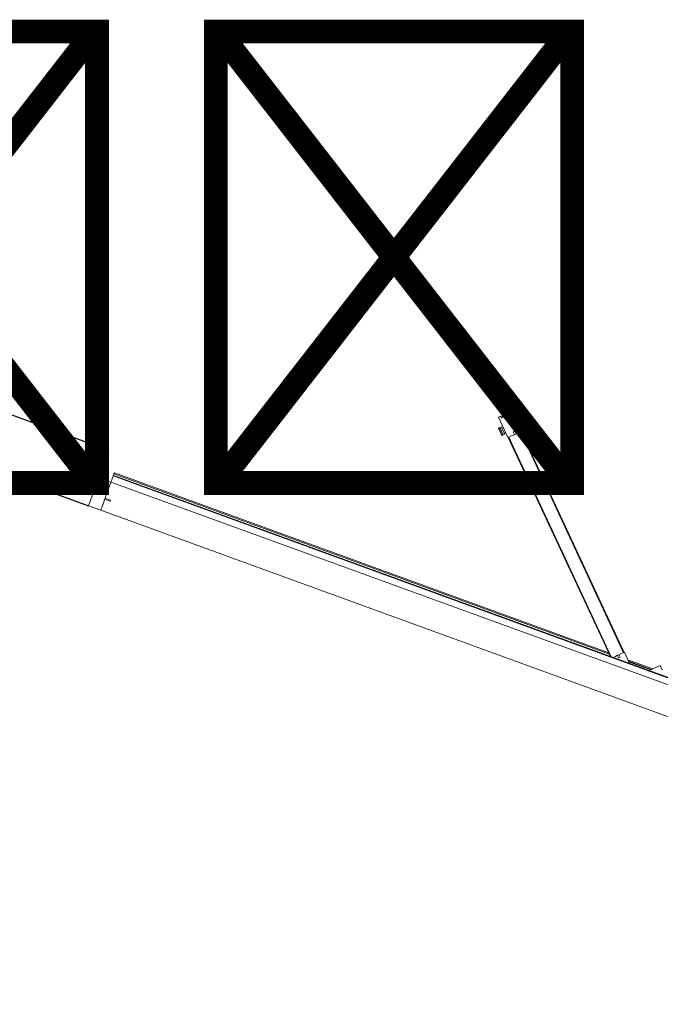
# Model space of a CAD drawing. Header units: millimetres. Extents: x 1512 to 2105, y 794 to 1149.
# Tile 18 of 256: x 1585.73 to 1587.91, y 1108.5 to 1111.85. Entities that reach past the tile are written whole.
import ezdxf

# ---------------------------------------------------------------- set-up
doc = ezdxf.new("R2010")
doc.units = ezdxf.units.MM
doc.layers.add('A-DOOR', color=31, linetype='Continuous', lineweight=9)
doc.layers.add('A-WALL', color=113, linetype='Continuous', lineweight=9)
doc.styles.get("Standard").update_dxf_attribs({"font": 'arial.ttf'})

# ---------------------------------------------------------------- blocks, each defined once
blk = doc.blocks.new('5-panel_Bi-fold_external_door_10806 - Type 1-239875-زیرزمین')
at = {"layer": 'A-DOOR'}
for p, q in [((2.581, 0.1), (-2.331, 0.1)), ((2.581, 0.1), (2.581, -0.0016)), ((2.625, 0.1), (2.581, 0.1)), ((2.581, 0.1), (2.581, 0.0602)), ((2.625, -0.0016), (2.625, 0.1)), ((2.562, 0.0597), (2.562, 0.057)), ((2.581, 0.0602), (2.5625, 0.0602)), ((2.5625, 0.0565), (2.581, 0.0565)), ((2.581, 0.0565), (2.581, -0.0016)), ((2.581, -0.0016), (-2.331, -0.0016)), ((-2.331, -0.0237), (2.581, -0.0237)), ((-2.331, -0.0259), (2.581, -0.0259)), ((0.6127, -0.0549), (0.6421, -0.0255)), ((0.7188, -0.0311), (0.6365, -0.0311)), ((0.6402, -0.0296), (0.7152, -0.0296)), ((0.7132, -0.0255), (0.7426, -0.0549)), ((0.7502, -0.0346), (0.7545, -0.0303)), ((0.7545, -0.0303), (0.7618, -0.0377)), ((0.7618, -0.0377), (0.7664, -0.0311)), ((0.7664, -0.0311), (0.772, -0.0255)), ((0.7797, -0.0255), (1.3622, -0.608)), ((0.7825, -0.0255), (1.3636, -0.6066)), ((2.581, -0.0311), (0.7881, -0.0311)), ((2.581, -0.0016), (2.581, -0.0038)), ((2.581, -0.0016), (2.625, -0.0016)), ((2.581, -0.0038), (2.581, -0.0193)), ((2.581, -0.0193), (2.581, -0.0237)), ((2.581, -0.0237), (2.581, -0.0243)), ((2.581, -0.0243), (2.581, -0.0255)), ((2.581, -0.0255), (2.581, -0.0259)), ((2.581, -0.0255), (2.581, -0.0301)), ((2.581, -0.0301), (2.581, -0.0311)), ((2.581, -0.0311), (2.581, -0.0351)), ((0.6012, -0.0433), (0.6127, -0.0549)), ((0.6325, -0.0351), (0.7228, -0.0351)), ((0.7426, -0.0549), (0.7538, -0.0437)), ((0.7433, -0.0542), (0.7447, -0.0528)), ((0.7433, -0.0542), (1.3297, -0.6405)), ((0.7447, -0.0528), (1.3311, -0.6391)), ((0.7573, -0.0417), (0.7502, -0.0346)), ((0.7538, -0.0437), (0.7573, -0.0417)), ((0.7566, -0.0409), (0.7608, -0.0367)), ((0.7921, -0.0351), (2.581, -0.0351)), ((1.3401, -0.6301), (1.3289, -0.6412)), ((1.3422, -0.6265), (1.3401, -0.6301)), ((1.3493, -0.6336), (1.3422, -0.6265)), ((1.3472, -0.623), (1.3429, -0.6273)), ((1.3528, -0.6174), (1.3462, -0.622)), ((1.3462, -0.622), (1.3535, -0.6294)), ((1.3535, -0.6294), (1.3493, -0.6336)), ((1.3643, -0.6059), (1.3528, -0.6174)), ((1.3636, -0.6066), (1.3622, -0.608)), ((1.418, -0.6596), (1.3643, -0.6059)), ((1.381, -0.6155), (1.3775, -0.619)), ((1.3785, -0.6129), (1.3824, -0.609)), ((1.381, -0.6155), (1.3785, -0.6129)), ((1.381, -0.6155), (1.3943, -0.6288)), ((1.3824, -0.609), (1.3833, -0.6081)), ((1.3824, -0.609), (1.4015, -0.6281)), ((1.3833, -0.6081), (1.3855, -0.6059)), ((1.3855, -0.6059), (1.3861, -0.6053)), ((1.4046, -0.625), (1.3855, -0.6059)), ((1.4046, -0.625), (1.3855, -0.6059)), ((1.4052, -0.6244), (1.3861, -0.6053)), ((1.3907, -0.6323), (1.3943, -0.6288)), ((1.3976, -0.632), (1.3943, -0.6288)), ((1.4015, -0.6281), (1.3976, -0.632)), ((1.4024, -0.6272), (1.4015, -0.6281)), ((1.4046, -0.625), (1.4024, -0.6272)), ((1.4052, -0.6244), (1.4046, -0.625)), ((1.3289, -0.6412), (1.3827, -0.695)), ((1.3311, -0.6391), (1.3297, -0.6405)), ((1.3834, -0.6843), (1.4074, -0.6603)), ((1.3912, -0.6854), (1.4085, -0.6681)), ((1.4069, -0.6665), (1.4103, -0.6631)), ((1.4085, -0.6681), (1.4069, -0.6665)), ((1.4074, -0.6603), (1.4124, -0.6653)), ((1.4124, -0.6653), (1.418, -0.6596)), ((1.3827, -0.695), (1.3884, -0.6893)), ((1.3884, -0.6893), (1.3834, -0.6843)), ((1.3868, -0.681), (1.3912, -0.6854))]:
    blk.add_line(p, q, dxfattribs=at)
for centre, start, end in [((2.5625, 0.0597), 90, 180), ((2.5625, 0.057), 180, 270)]:
    blk.add_arc(centre, 0.0005, start, end, dxfattribs=at)
for points in [[(0.6402, -0.0296), (0.6399, -0.0296), (0.6392, -0.0295), (0.6386, -0.0294), (0.6383, -0.0292)], [(0.717, -0.0292), (0.7167, -0.0294), (0.7161, -0.0295), (0.7155, -0.0296), (0.7152, -0.0296)]]:
    blk.add_open_spline(points, degree=3, dxfattribs=at)

msp = doc.modelspace()

# ---------------------------------------------------------------- linework, layer by layer
at = {"layer": 'A-WALL', "lineweight": 25}
for p, q in [((1586.0318, 1110.3854), (1583.9445, 1111.1451)), ((1583.8695, 1110.9596), (1585.9634, 1110.1974)), ((1585.9982, 1110.2929), (1586.0318, 1110.3854))]:
    msp.add_line(p, q, dxfattribs=at)

# ---------------------------------------------------------------- block references
at = {"layer": 'A-DOOR', "rotation": 159.999999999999}
msp.add_blockref('5-panel_Bi-fold_external_door_10806 - Type 1-239875-زیرزمین', (1588.4643, 1109.3936), dxfattribs=at)

# ---------------------------------------------------------------- texts
at = {"insert": (1579.7313, 1111.6125), "char_height": 1.184291, "attachment_point": 1}
msp.add_mtext_dynamic_manual_height_columns('{\\fArial|b0|i0|c178|p34;انبار}', width=3.503289, gutter_width=12.5, heights=[0], dxfattribs=at)

doc.saveas('drawing.dxf')
